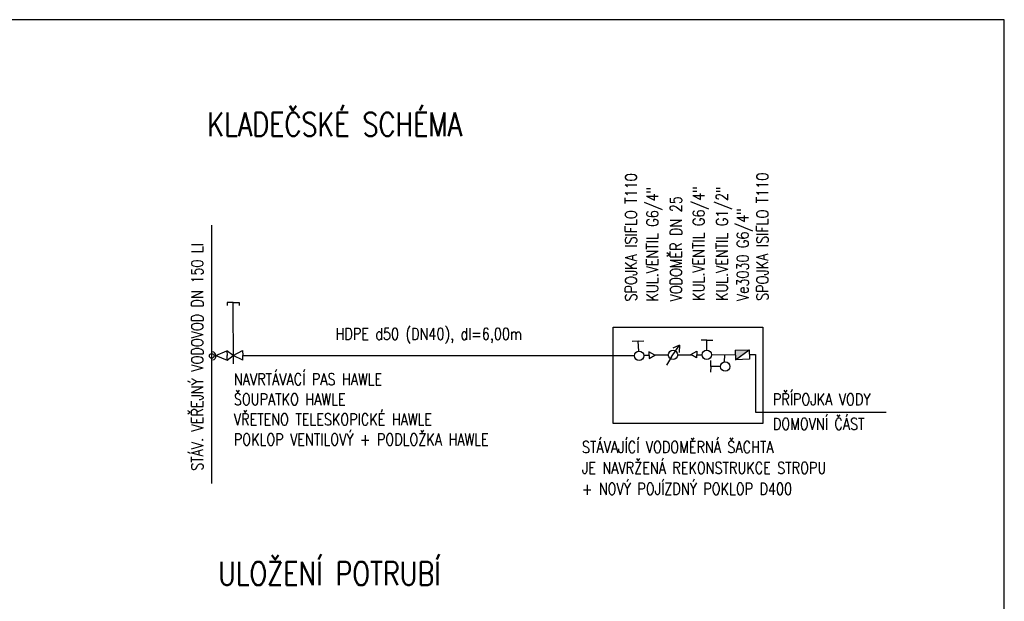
# Model space of a CAD drawing. Extents: x -1 to 419, y -8 to 289.
# Tile 5 of 5: x 209 to 419, y 165 to 289. Entities that reach past the tile are written whole.
import ezdxf
from ezdxf.enums import TextEntityAlignment as Align

# ---------------------------------------------------------------- set-up
doc = ezdxf.new("R2010")
doc.units = 0
doc.header["$LTSCALE"] = 10
doc.header["$MEASUREMENT"] = 0
doc.layers.get('0').update_dxf_attribs({"linetype": 'CONTINUOUS'})
for name, color, linetype in [('TENKA-CARA', 7, 'CONTINUOUS'), ('TLUSTA-CARA', 3, 'CONTINUOUS'), ('ZT-DIM', 2, 'CONTINUOUS'), ('ZT-VOD', 7, 'CONTINUOUS')]:
    doc.layers.add(name, color=color, linetype=linetype)
doc.styles.add('SIMPLEX', font='SIMPLEX.shx', dxfattribs={"width": 0.8})
doc.styles.add('TENKE', font='SIMPLEXC', dxfattribs={"width": 0.8})

msp = doc.modelspace()

# ---------------------------------------------------------------- linework, layer by layer
at = {"linetype": 'ByBlock'}
msp.add_lwpolyline([(-0.83, -7.613), (419.17, -7.613), (419.17, 289.387), (-0.83, 289.387)], close=True, dxfattribs=at)
at = {"linetype": 'Continuous'}
msp.add_circle((250.118, 217.644), 0.5, dxfattribs=at)
at = {"layer": 'TENKA-CARA', "linetype": 'Continuous'}
for p, q in [((254.703, 229.035), (253.436, 229.033)), ((253.436, 229.033), (253.437, 228.372)), ((254.703, 229.035), (255.971, 229.038)), ((254.738, 215.93), (254.71, 229.035)), ((255.971, 229.038), (255.972, 228.377)), ((251.01, 217.709), (253.383, 218.708)), ((253.383, 218.708), (253.401, 217.708)), ((254.733, 217.714), (253.383, 218.708)), ((254.733, 217.714), (256.715, 218.751)), ((256.715, 218.751), (256.733, 217.751)), ((251.01, 217.709), (253.42, 216.708)), ((253.42, 216.708), (253.401, 217.708)), ((253.42, 216.708), (254.733, 217.714)), ((256.752, 216.751), (254.733, 217.714)), ((256.752, 216.751), (256.733, 217.751)), ((366.09, 217.929), (366.09, 205.602)), ((366.09, 205.602), (393.983, 205.602))]:
    msp.add_line(p, q, dxfattribs=at)
at = {"layer": 'TENKA-CARA', "color": 4, "linetype": 'Continuous'}
for p, q in [((348.221, 217.447), (349.862, 219.887)), ((349.862, 219.887), (348.475, 219.265)), ((349.862, 219.887), (349.809, 218.368)), ((348.221, 217.447), (347.135, 215.679))]:
    msp.add_line(p, q, dxfattribs=at)
for centre in [(341.281, 217.656), (348.511, 217.845), (355.704, 217.882), (359.665, 215.349)]:
    msp.add_circle(centre, 1, dxfattribs=at)
at = {"layer": 'TENKA-CARA', "linetype": 'Continuous'}
msp.add_arc((250.118, 217.644), 0.895, 283.59693, 81.69612, dxfattribs=at)
at = {"layer": 'TLUSTA-CARA', "color": 7, "linetype": 'Continuous'}
msp.add_line((250.118, 190.378), (250.118, 245.525), dxfattribs=at)
at = {"layer": 'TLUSTA-CARA', "linetype": 'Continuous'}
for p, q in [((256.733, 217.751), (340.283, 217.746)), ((318.219, 217.751), (337.649, 217.751)), ((336.617, 217.751), (340.283, 217.746)), ((342.209, 217.813), (343.455, 217.819)), ((344.57, 217.825), (347.538, 217.84)), ((349.469, 217.85), (352.429, 217.865)), ((353.586, 217.871), (354.704, 217.877)), ((356.724, 217.887), (361.792, 217.913)), ((359.524, 216.279), (359.575, 217.964)), ((364.815, 217.929), (366.09, 217.929))]:
    msp.add_line(p, q, dxfattribs=at)
msp.add_lwpolyline([(335.737, 223.774), (367.664, 223.774), (367.664, 203.207), (335.737, 203.207)], close=True, dxfattribs=at)
at = {"layer": 'ZT-DIM'}
for p, q in [((344.643, 217.821), (343.388, 218.481)), ((343.388, 218.481), (343.444, 217.064)), ((352.334, 217.927), (353.571, 218.621)), ((353.571, 218.621), (353.554, 217.203)), ((343.444, 217.064), (344.643, 217.821)), ((353.554, 217.203), (352.334, 217.927))]:
    msp.add_line(p, q, dxfattribs=at)
at = {"layer": 'ZT-VOD', "color": 4}
for p, q in [((341.066, 220.768), (339.833, 220.683)), ((341.066, 220.768), (342.299, 220.853)), ((341.212, 218.654), (341.066, 220.768)), ((355.741, 221.001), (354.505, 221.016)), ((355.716, 218.882), (355.741, 221.001)), ((355.741, 221.001), (356.977, 220.986)), ((356.546, 215.403), (356.568, 216.639)), ((356.546, 215.403), (356.524, 214.168)), ((358.665, 215.366), (356.546, 215.403))]:
    msp.add_line(p, q, dxfattribs=at)
at = {"layer": 'ZT-VOD', "color": 4, "linetype": 'Continuous'}
for p, q in [((361.766, 218.825), (364.765, 218.909)), ((361.766, 218.825), (361.822, 216.826)), ((361.822, 216.826), (364.765, 218.909)), ((364.765, 218.909), (364.82, 216.91)), ((364.82, 216.91), (361.822, 216.826))]:
    msp.add_line(p, q, dxfattribs=at)
msp.add_solid([(361.822, 216.826), (361.766, 218.825), (364.765, 218.909)], dxfattribs=at)

# ---------------------------------------------------------------- texts
at = {"layer": 'TENKA-CARA', "color": 7, "linetype": 'Continuous', "style": 'SIMPLEX', "width": 0.8}
for s, p in [('SPOJKA ISIFLO T110 ', (340.799, 229.267)), ('SPOJKA ISIFLO T110 ', (368.82, 229.386)), ('KUL.VENTIL G6/4"', (355.234, 229.417)), ('KUL.VENTIL G1/2"', (360.203, 229.373)), ('KUL.VENTIL G6/4"', (345.365, 229.267)), ('VODOMĚR DN 25', (350.403, 229.267)), ('Ve3030 G6/4"', (364.627, 229.334)), ('STÁV. VEŘEJNÝ VODOVOD DN 150 LI', (248.279, 193.117))]:
    msp.add_text(s, height=2.5, rotation=90, dxfattribs=at).set_placement(p)
for s, p in [('HDPE d50 (DN40), dl=6,00m', (276.533, 221.081)), ('NAVRTÁVACÍ PAS HAWLE', (254.843, 211.401)), ('ŠOUPATKO HAWLE', (254.843, 207.115)), ('PŘÍPOJKA VODY', (369.813, 207.104)), ('VŘETENO TELESKOPICKÉ HAWLE', (254.843, 202.83)), ('DOMOVNÍ ČÁST', (369.813, 201.868)), ('POKLOP VENTILOVÝ + PODLOŽKA HAWLE', (254.843, 198.544)), ('STÁVAJÍCÍ VODOMĚRNÁ ŠACHTA', (329.08, 196.931)), ('JE NAVRŽENÁ REKONSTRUKCE STROPU', (329.08, 192.487)), ('+ NOVÝ POJÍZDNÝ POKLOP D400', (329.08, 188.007))]:
    msp.add_text(s, height=2.5, dxfattribs=at).set_placement(p)
at = {"layer": 'TLUSTA-CARA', "linetype": 'Continuous', "style": 'TENKE', "width": 0.8}
msp.add_text('KLADEČSKÉ SCHÉMA', height=5, dxfattribs=at).set_placement((249.199, 264.553))
msp.add_text('ULOŽENÍ POTRUBÍ', height=5, dxfattribs=at).set_placement((275.236, 168.676), align=Align.CENTER)

doc.saveas('drawing.dxf')
